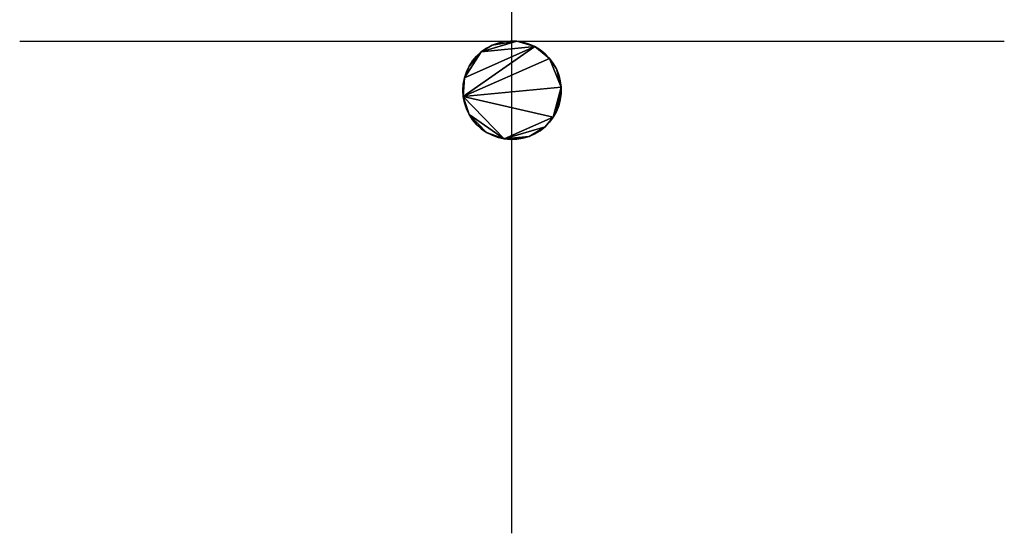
# Model space of a CAD drawing. Header units: metres. Extents: x 93583 to 94019, y 1247145 to 1247423.
# Tile 23 of 256: x 93717.22 to 93719.22, y 1247190.66 to 1247191.7. Entities that reach past the tile are written whole.
import ezdxf

# ---------------------------------------------------------------- set-up
doc = ezdxf.new("R2010")
doc.units = ezdxf.units.M
doc.header["$PDMODE"] = 2
doc.header["$PDSIZE"] = 1
doc.layers.add('Master', color=7, linetype='Continuous')

msp = doc.modelspace()

# ---------------------------------------------------------------- linework, layer by layer
at = {"layer": 'Master'}
msp.add_point((93718.2222, 1247191.6613, 18.75), dxfattribs=at)

# ---------------------------------------------------------------- meshes
mesh = msp.add_polyface(dxfattribs=at)
corners = [(93718.1222, 1247191.5613, 18.75), (93718.1231, 1247191.574, 18.75), (93718.1255, 1247191.5866, 18.75), (93718.1295, 1247191.5988, 18.75), (93718.1351, 1247191.6103, 18.75), (93718.1421, 1247191.6211, 18.75), (93718.1504, 1247191.6308, 18.75), (93718.1599, 1247191.6394, 18.75), (93718.1704, 1247191.6468, 18.75), (93718.1818, 1247191.6527, 18.75), (93718.1938, 1247191.6571, 18.75), (93718.2063, 1247191.66, 18.75), (93718.219, 1247191.6612, 18.75), (93718.2318, 1247191.6608, 18.75), (93718.2445, 1247191.6587, 18.75), (93718.2568, 1247191.6551, 18.75), (93718.2685, 1247191.6499, 18.75), (93718.2794, 1247191.6433, 18.75), (93718.2895, 1247191.6353, 18.75), (93718.2984, 1247191.6261, 18.75), (93718.306, 1247191.6158, 18.75), (93718.3123, 1247191.6046, 18.75), (93718.3171, 1247191.5928, 18.75), (93718.3204, 1247191.5804, 18.75), (93718.322, 1247191.5677, 18.75), (93718.322, 1247191.5548, 18.75), (93718.3204, 1247191.5421, 18.75), (93718.3171, 1247191.5297, 18.75), (93718.3123, 1247191.5179, 18.75), (93718.306, 1247191.5067, 18.75), (93718.2984, 1247191.4964, 18.75), (93718.2895, 1247191.4872, 18.75), (93718.2794, 1247191.4792, 18.75), (93718.2685, 1247191.4726, 18.75), (93718.2568, 1247191.4674, 18.75), (93718.2445, 1247191.4638, 18.75), (93718.2318, 1247191.4617, 18.75), (93718.219, 1247191.4613, 18.75), (93718.2063, 1247191.4625, 18.75), (93718.1938, 1247191.4654, 18.75), (93718.1818, 1247191.4698, 18.75), (93718.1704, 1247191.4757, 18.75), (93718.1599, 1247191.4831, 18.75), (93718.1504, 1247191.4917, 18.75), (93718.1421, 1247191.5014, 18.75), (93718.1351, 1247191.5122, 18.75), (93718.1295, 1247191.5237, 18.75), (93718.1255, 1247191.5359, 18.75), (93718.1231, 1247191.5485, 18.75), (93718.1222, 1247191.5613, 18.75), (93718.1222, 1247191.5613, 13.1708), (93718.1231, 1247191.574, 13.1708), (93718.1255, 1247191.5866, 13.1708), (93718.1295, 1247191.5988, 13.1708), (93718.1351, 1247191.6103, 13.1708), (93718.1421, 1247191.6211, 13.1708), (93718.1504, 1247191.6308, 13.1708), (93718.1599, 1247191.6394, 13.1708), (93718.1704, 1247191.6468, 13.1708), (93718.1818, 1247191.6527, 13.1708), (93718.1938, 1247191.6571, 13.1708), (93718.2063, 1247191.66, 13.1708), (93718.219, 1247191.6612, 13.1708), (93718.2318, 1247191.6608, 13.1708), (93718.2445, 1247191.6587, 13.1708), (93718.2568, 1247191.6551, 13.1708), (93718.2685, 1247191.6499, 13.1708), (93718.2794, 1247191.6433, 13.1708), (93718.2895, 1247191.6353, 13.1708), (93718.2984, 1247191.6261, 13.1708), (93718.306, 1247191.6158, 13.1708), (93718.3123, 1247191.6046, 13.1708), (93718.3171, 1247191.5928, 13.1708), (93718.3204, 1247191.5804, 13.1708), (93718.322, 1247191.5677, 13.1708), (93718.322, 1247191.5548, 13.1708), (93718.3204, 1247191.5421, 13.1708), (93718.3171, 1247191.5297, 13.1708), (93718.3123, 1247191.5179, 13.1708), (93718.306, 1247191.5067, 13.1708), (93718.2984, 1247191.4964, 13.1708), (93718.2895, 1247191.4872, 13.1708), (93718.2794, 1247191.4792, 13.1708), (93718.2685, 1247191.4726, 13.1708), (93718.2568, 1247191.4674, 13.1708), (93718.2445, 1247191.4638, 13.1708), (93718.2318, 1247191.4617, 13.1708), (93718.219, 1247191.4613, 13.1708), (93718.2063, 1247191.4625, 13.1708), (93718.1938, 1247191.4654, 13.1708), (93718.1818, 1247191.4698, 13.1708), (93718.1704, 1247191.4757, 13.1708), (93718.1599, 1247191.4831, 13.1708), (93718.1504, 1247191.4917, 13.1708), (93718.1421, 1247191.5014, 13.1708), (93718.1351, 1247191.5122, 13.1708), (93718.1295, 1247191.5237, 13.1708), (93718.1255, 1247191.5359, 13.1708), (93718.1231, 1247191.5485, 13.1708), (93718.1222, 1247191.5613, 13.1708)]
mesh.append_faces([[corners[k] for k in face] for face in [(0, 50, 51), (0, 51, 1), (1, 51, 52), (1, 52, 2), (2, 52, 53), (2, 53, 3), (3, 53, 54), (3, 54, 4), (4, 54, 55), (4, 55, 5), (5, 55, 56), (5, 56, 6), (6, 56, 57), (6, 57, 7), (7, 57, 58), (7, 58, 8), (8, 58, 59), (8, 59, 9), (9, 59, 60), (9, 60, 10), (10, 60, 61), (10, 61, 11), (11, 61, 62), (11, 62, 12), (12, 62, 63), (12, 63, 13), (13, 63, 64), (13, 64, 14), (14, 64, 65), (14, 65, 15), (15, 65, 66), (15, 66, 16), (16, 66, 67), (16, 67, 17), (17, 67, 68), (17, 68, 18), (18, 68, 69), (18, 69, 19), (19, 69, 70), (19, 70, 20), (20, 70, 71), (20, 71, 21), (21, 71, 72), (21, 72, 22), (22, 72, 73), (22, 73, 23), (23, 73, 74), (23, 74, 24), (24, 74, 75), (24, 75, 25), (25, 75, 76), (25, 76, 26), (26, 76, 77), (26, 77, 27), (27, 77, 78), (27, 78, 28), (28, 78, 79), (28, 79, 29), (29, 79, 80), (29, 80, 30), (30, 80, 81), (30, 81, 31), (31, 81, 82), (31, 82, 32), (32, 82, 83), (32, 83, 33), (33, 83, 84), (33, 84, 34), (34, 84, 85), (34, 85, 35), (35, 85, 86), (35, 86, 36), (36, 86, 87), (36, 87, 37), (37, 87, 88), (37, 88, 38), (38, 88, 89), (38, 89, 39), (39, 89, 90), (39, 90, 40), (40, 90, 91), (40, 91, 41), (41, 91, 92), (41, 92, 42), (42, 92, 93), (42, 93, 43), (43, 93, 94), (43, 94, 44), (44, 94, 95), (44, 95, 45), (45, 95, 96), (45, 96, 46), (46, 96, 97), (46, 97, 47), (47, 97, 98), (47, 98, 48), (48, 98, 99), (48, 99, 49), (26, 24, 25), (11, 9, 10), (27, 24, 26), (24, 22, 23), (28, 24, 27), (24, 21, 22), (29, 24, 28), (24, 19, 21), (21, 19, 20), (48, 24, 29), (24, 48, 19), (31, 29, 30), (19, 48, 16), (16, 18, 19), (18, 16, 17), (36, 34, 35), (33, 31, 32), (34, 31, 33), (34, 38, 31), (38, 34, 36), (31, 38, 29), (16, 14, 15), (48, 29, 38), (16, 13, 14), (38, 36, 37), (16, 7, 13), (13, 11, 12), (13, 9, 11), (13, 7, 9), (40, 38, 39), (16, 48, 2), (41, 38, 40), (9, 7, 8), (45, 38, 41), (43, 41, 42), (41, 43, 45), (4, 6, 7), (6, 4, 5), (45, 43, 44), (16, 2, 7), (48, 38, 45), (7, 2, 4), (4, 2, 3), (47, 45, 46), (48, 45, 47), (48, 1, 2), (48, 0, 1), (76, 74, 75), (61, 59, 60), (77, 74, 76), (74, 72, 73), (78, 74, 77), (74, 71, 72), (79, 74, 78), (74, 69, 71), (71, 69, 70), (98, 74, 79), (74, 98, 69), (81, 79, 80), (69, 98, 66), (66, 68, 69), (68, 66, 67), (86, 84, 85), (83, 81, 82), (84, 81, 83), (84, 88, 81), (88, 84, 86), (81, 88, 79), (66, 64, 65), (98, 79, 88), (66, 63, 64), (88, 86, 87), (66, 57, 63), (63, 61, 62), (63, 59, 61), (63, 57, 59), (90, 88, 89), (66, 98, 52), (91, 88, 90), (59, 57, 58), (95, 88, 91), (93, 91, 92), (91, 93, 95), (54, 56, 57), (56, 54, 55), (95, 93, 94), (66, 52, 57), (98, 88, 95), (57, 52, 54), (54, 52, 53), (97, 95, 96), (98, 95, 97), (98, 51, 52), (98, 50, 51)]])

doc.saveas('drawing.dxf')
